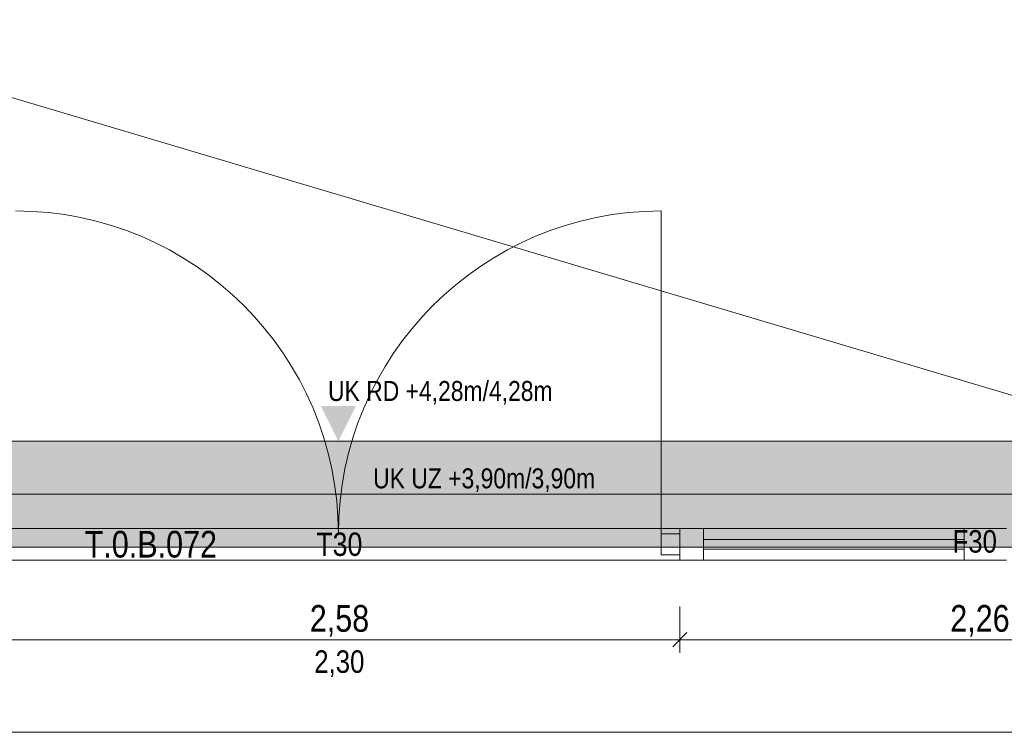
# Model space of a CAD drawing. Extents: x -720 to 300, y 62 to 1162.
# Tile 99 of 143: x -98 to -24, y 757 to 811. Entities that reach past the tile are written whole.
import ezdxf
from ezdxf.lldxf.tags import DXFTag

# ---------------------------------------------------------------- set-up
doc = ezdxf.new("R2010")
doc.units = 0
doc.layers.get('0').update_dxf_attribs({"lineweight": 13})
for name, color, linetype, lineweight, true_color in [('--Bem innen', 9, 'Continuous', 13, 0x808080), ('00_Beschriftung UZ', 3, 'Continuous', 35, 0x00ff00), ('30 -34 Innenwände- 2 nichttragend', 7, 'Continuous', 18, 0xff7fe6), ('30 -34 Innenwände- 4 Türen_Fenster', 7, 'Continuous', 15, 0x9955ff), ('30 -35 Decken- 1 Konstruktion-Träger- Stahlbeton', 7, 'Continuous', 13, 0x33aa00), ('70 -72 Beschriftung- 1 Beschriftung allgemein', 7, 'Continuous', 9, 0xff6633), ('70 -76 Bemaßung- 2 Allgemein', 9, 'Continuous', 5, 0x808080), ('iwb_Schraffur_Unterzug', 7, 'Continuous', 5, 0xffffcc)]:
    doc.layers.add(name, color=color, linetype=linetype, lineweight=lineweight, true_color=true_color)
for name, color, linetype, lineweight in [('70 -71 Achsen- 1 Gebäudeachsen', 7, 'STRICHPUNKT2-A06G94018I', 18), ('70 -75 Raumstempel- 3 Wandstempel', 7, 'Continuous', 50), ('Keine', 7, 'Continuous', 9)]:
    doc.layers.add(name, color=color, linetype=linetype, lineweight=lineweight)
doc.styles.get("Standard").update_dxf_attribs({"font": 'ARIALN.TTF'})
tags = doc.linetypes.add('fein_strichliert-A06G94028I', pattern=[4, 1, -2, 1]).pattern_tags.tags
tags[8:9] = [DXFTag(74, 4), DXFTag(75, 0), DXFTag(340, '0'), DXFTag(46, 0.0), DXFTag(50, 0.0), DXFTag(44, 0.0), DXFTag(45, 0.0)]
tags[6:7] = [DXFTag(74, 4), DXFTag(75, 0), DXFTag(340, '0'), DXFTag(46, 0.0), DXFTag(50, 0.0), DXFTag(44, 0.0), DXFTag(45, 0.0)]
tags[4:5] = [DXFTag(74, 4), DXFTag(75, 0), DXFTag(340, '0'), DXFTag(46, 0.0), DXFTag(50, 0.0), DXFTag(44, 0.0), DXFTag(45, 0.0)]
tags = doc.linetypes.add('STRICHPUNKT2-A06G94018I', pattern=[12.7, 6.35, -3.175, 0, -3.175]).pattern_tags.tags
tags[10:11] = [DXFTag(74, 4), DXFTag(75, 0), DXFTag(340, '0'), DXFTag(46, 0.0), DXFTag(50, 0.0), DXFTag(44, 0.0), DXFTag(45, 0.0)]
tags[8:9] = [DXFTag(74, 4), DXFTag(75, 0), DXFTag(340, '0'), DXFTag(46, 0.0), DXFTag(50, 0.0), DXFTag(44, 0.0), DXFTag(45, 0.0)]
tags[6:7] = [DXFTag(74, 4), DXFTag(75, 0), DXFTag(340, '0'), DXFTag(46, 0.0), DXFTag(50, 0.0), DXFTag(44, 0.0), DXFTag(45, 0.0)]
tags[4:5] = [DXFTag(74, 4), DXFTag(75, 0), DXFTag(340, '0'), DXFTag(46, 0.0), DXFTag(50, 0.0), DXFTag(44, 0.0), DXFTag(45, 0.0)]

# ---------------------------------------------------------------- blocks, each defined once
blk = doc.blocks.new('Referenz-A06G94038I')
at = {"layer": '00_Beschriftung UZ', "color": 0, "linetype": 'Continuous', "lineweight": -2, "ltscale": 0.13}
for points in [[(-75.689, 781.583), (-74.357, 778.912), (-73.019, 781.581)], [(-75.689, 776.242), (-74.357, 778.912), (-73.019, 776.243)]]:
    blk.add_solid(points, dxfattribs=at)
at = {"layer": '30 -34 Innenwände- 2 nichttragend', "color": 0, "linetype": 'Continuous', "lineweight": -2, "ltscale": 0.13}
for p, q in [((-48.557, 772.312), (-48.557, 769.912)), ((-48.557, 772.312), (-48.557, 769.912)), ((-46.757, 772.312), (-48.557, 772.312)), ((-46.757, 772.312), (-46.757, 769.912)), ((-46.757, 772.312), (-46.757, 769.912)), ((-23.857, 772.312), (-27.057, 772.312)), ((-27.057, 772.312), (-27.057, 769.912)), ((-27.057, 772.312), (-27.057, 769.912)), ((-46.757, 769.912), (-48.557, 769.912)), ((-23.857, 769.912), (-27.057, 769.912))]:
    blk.add_line(p, q, dxfattribs=at)
at = {"layer": '30 -34 Innenwände- 4 Türen_Fenster', "color": 0, "linetype": 'fein_strichliert-A06G94028I', "lineweight": -2, "ltscale": 0.13}
for p, q in [((-49.957, 771.912), (-49.957, 796.312)), ((-48.557, 772.312), (-100.157, 772.312)), ((-48.557, 769.912), (-100.157, 769.912))]:
    blk.add_line(p, q, dxfattribs=at)
at = {"layer": '30 -34 Innenwände- 4 Türen_Fenster', "color": 0, "linetype": 'Continuous', "lineweight": -2, "ltscale": 0.13}
for p, q in [((-49.957, 770.312), (-49.957, 771.912)), ((-49.957, 771.912), (-48.557, 771.912)), ((-48.557, 771.912), (-48.557, 770.312)), ((-27.057, 772.312), (-46.757, 772.312)), ((-46.757, 772.312), (-46.757, 771.472)), ((-27.057, 771.472), (-27.057, 772.312)), ((-46.757, 770.752), (-46.757, 771.472)), ((-46.757, 771.472), (-27.057, 771.472)), ((-27.057, 771.472), (-27.057, 770.752)), ((-48.557, 770.312), (-49.957, 770.312)), ((-46.757, 769.912), (-46.757, 770.752)), ((-27.057, 770.752), (-46.757, 770.752)), ((-27.057, 770.752), (-27.057, 769.912)), ((-27.057, 769.912), (-46.757, 769.912))]:
    blk.add_line(p, q, dxfattribs=at)
at = {"layer": '30 -34 Innenwände- 4 Türen_Fenster', "color": 0, "linetype": 'fein_strichliert-A06G94028I', "lineweight": -2, "ltscale": 0.13}
for centre, major_axis in [((-98.757, 771.912), (24.4, 0)), ((-49.957, 771.912), (0, 24.4))]:
    blk.add_ellipse(centre, major_axis=major_axis, ratio=1, start_param=0, end_param=1.570796, dxfattribs=at)
at = {"layer": '30 -35 Decken- 1 Konstruktion-Träger- Stahlbeton', "color": 0, "linetype": 'fein_strichliert-A06G94028I', "lineweight": -2, "ltscale": 0.13}
for p, q in [((-682.362, 778.912), (-2.357, 778.912)), ((-682.362, 770.912), (-2.357, 770.912))]:
    blk.add_line(p, q, dxfattribs=at)
at = {"layer": '70 -71 Achsen- 1 Gebäudeachsen', "color": 0, "linetype": 'STRICHPUNKT2-A06G94018I', "lineweight": -2, "ltscale": 0.13}
blk.add_line((-682.362, 774.912), (76.456, 774.912), dxfattribs=at)
at = {"layer": '70 -72 Beschriftung- 1 Beschriftung allgemein', "color": 0, "linetype": 'fein_strichliert-A06G94028I', "lineweight": -2, "ltscale": 0.13}
blk.add_line((-302.357, 865.412), (1.643, 774.912), dxfattribs=at)
at = {"layer": '70 -76 Bemaßung- 2 Allgemein', "color": 0, "linetype": 'Continuous', "lineweight": -2, "ltscale": 0.13}
for p, q in [((-48.557, 766.412), (-48.557, 762.912)), ((-48.557, 766.412), (-48.557, 762.912)), ((-49.088, 763.382), (-48.027, 764.443)), ((-48.027, 764.443), (-49.088, 763.382)), ((-49.618, 763.912), (-99.097, 763.912)), ((-47.557, 763.912), (-49.618, 763.912)), ((-49.557, 763.912), (-47.497, 763.912)), ((-4.418, 763.912), (-47.497, 763.912)), ((-4.418, 756.912), (-297.297, 756.912))]:
    blk.add_line(p, q, dxfattribs=at)
at = {"layer": '--Bem innen', "color": 0, "linetype": 'Continuous', "lineweight": -2, "ltscale": 0.13, "insert": (-76.18, 763.106), "char_height": 1.7, "attachment_point": 1}
blk.add_mtext('{\\fArial Narrow;2,30}', dxfattribs=at)
at = {"layer": '00_Beschriftung UZ', "color": 0, "linetype": 'ByBlock', "lineweight": -2, "ltscale": 0.13, "char_height": 1.51033, "attachment_point": 1}
for s, insert in [('{\\fArial Narrow;UK RD +4,28m/4,28m}', (-75.139, 783.462)), ('{\\fArial Narrow;UK UZ +3,90m/3,90m}', (-71.731, 776.859))]:
    blk.add_mtext(s, dxfattribs=dict(at, insert=insert))
at = {"layer": '70 -75 Raumstempel- 3 Wandstempel', "color": 0, "linetype": 'Continuous', "lineweight": -2, "ltscale": 0.13, "insert": (-27.945, 772.191), "char_height": 1.7, "attachment_point": 1}
blk.add_mtext('{\\fArial Narrow;F30}', dxfattribs=at)
at = {"layer": '70 -76 Bemaßung- 2 Allgemein', "color": 0, "linetype": 'Continuous', "lineweight": -2, "ltscale": 0.13, "char_height": 2.01377, "attachment_point": 1}
for s, insert in [('{\\fArial Narrow;2,58}', (-76.518, 766.528)), ('{\\fArial Narrow;2,26}', (-28.116, 766.528))]:
    blk.add_mtext(s, dxfattribs=dict(at, insert=insert))
at = {"layer": 'Keine', "color": 0, "linetype": 'Continuous', "lineweight": -2, "ltscale": 0.13, "attachment_point": 1}
for s, insert, char_height in [('{\\fArial Narrow;T.0.B.072}', (-93.532, 772.133), 2.01377), ('{\\fArial Narrow;T30}', (-76.024, 772.005), 1.76205)]:
    blk.add_mtext(s, dxfattribs=dict(at, insert=insert, char_height=char_height))
blk = doc.blocks.new('Referenz-A06G94058I')
at = {"layer": 'iwb_Schraffur_Unterzug', "linetype": 'Continuous', "ltscale": 0.13}
for points in [[(-682.362, 778.912), (76.456, 778.912), (76.456, 776.734)], [(-682.362, 778.912), (76.456, 776.734), (-682.362, 775.865)], [(-682.362, 775.865), (76.456, 776.734), (76.456, 773.09)], [(-682.362, 775.865), (76.456, 773.09), (-682.362, 773.959)], [(-682.362, 773.959), (76.456, 773.09), (76.456, 770.912)], [(-682.362, 773.959), (76.456, 770.912), (-682.362, 770.912)]]:
    blk.add_solid(points, dxfattribs=at)

msp = doc.modelspace()

# ---------------------------------------------------------------- block references
at = {"color": 8, "lineweight": 13, "ltscale": 0.13, "true_color": 0x808080}
msp.add_blockref('Referenz-A06G94038I', (0, 0), dxfattribs=at)
at = {"color": 8, "lineweight": 25, "ltscale": 0.25, "true_color": 0x808080}
msp.add_blockref('Referenz-A06G94058I', (0, 0), dxfattribs=at)

doc.saveas('drawing.dxf')
